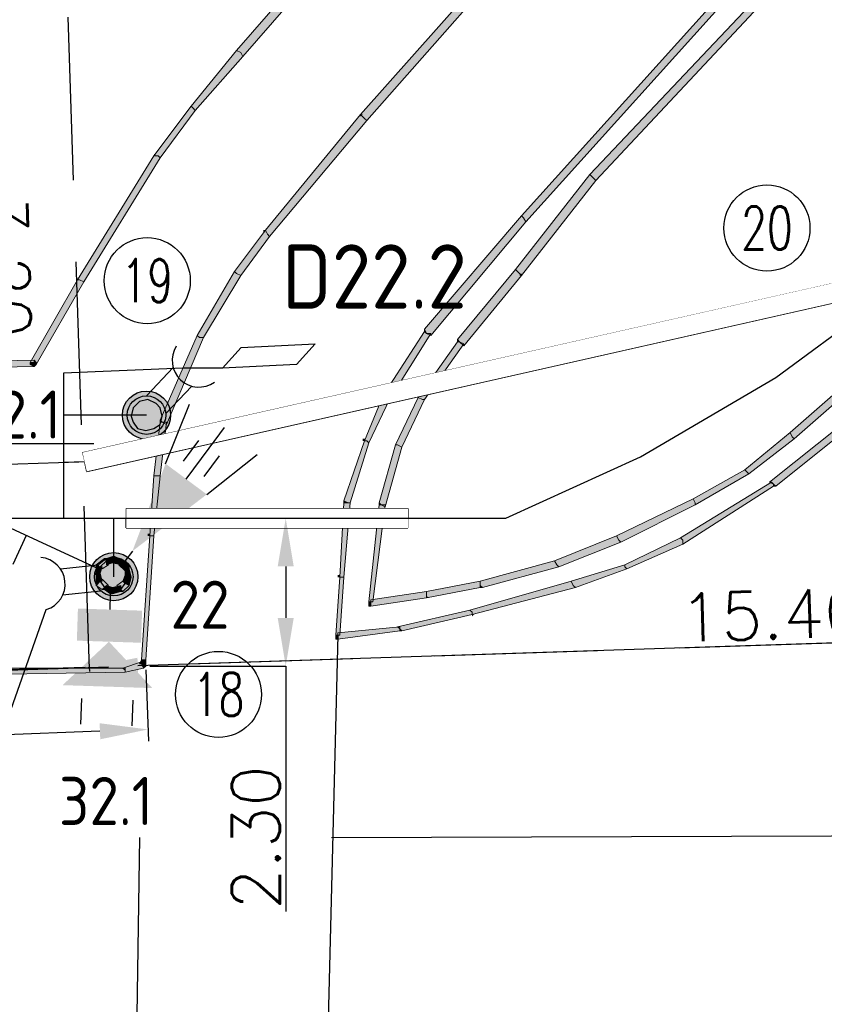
# Model space of a CAD drawing. Header units: millimetres. Extents: x -27 to 2301, y -256 to 766.
# Tile 34 of 97: x 212 to 224, y 82 to 97. Entities that reach past the tile are written whole.
import ezdxf
from ezdxf.enums import TextEntityAlignment as Align

# ---------------------------------------------------------------- set-up
doc = ezdxf.new("R2010")
doc.units = ezdxf.units.MM
doc.set_wipeout_variables(frame=1)
doc.linetypes.add('DASHED', pattern=[19.05, 12.7, -6.35])
for name, color, linetype in [('SIV-ONDERGROND-ALG', 251, 'Continuous'), ('SIV-TEKST-035', 2, 'Continuous'), ('SIV-VRI-DETECTIE', 4, 'Continuous'), ('SIV-VRI-KABEL', 3, 'Continuous'), ('SIV-VRI-LUSUITSLIJPER', 7, 'Continuous'), ('SIV-VRI-MAATVOERING', 7, 'Continuous'), ('SIV-VRI-MANTELBUIS', 1, 'Continuous'), ('SIV-VRI-WEGMEUBILAIR', 7, 'Continuous'), ('SIV-WEGMARKERING', 7, 'Continuous'), ('WEG-XX-TEKST25', 2, 'Continuous')]:
    doc.layers.add(name, color=color, linetype=linetype)
doc.styles.add('ISO', font='ISO.shx')
doc.styles.add('ROMANS', font='romans.shx', dxfattribs={"width": 0.7})
doc.styles.get("Standard").update_dxf_attribs({"font": 'txt.shx'})
doc.dimstyles.get("Standard").update_dxf_attribs({"dimtxt": 0.18, "dimasz": 0.18, "dimexe": 0.18, "dimexo": 0.0625, "dimgap": 0.09, "dimtad": 0, "dimtih": 1, "dimtoh": 1, "dimzin": 0, "dimdsep": 46, "dimtxsty": 'Standard', "dimcen": 0.09, "dimadec": 0, "dimazin": 0, "dimtfac": 1, "dimtofl": 0, "dimtmove": 0, "dimatfit": 3, "dimfxl": 1, "dimtolj": 1, "dimtzin": 0, "dimarcsym": 0})

# ---------------------------------------------------------------- blocks, each defined once
blk = doc.blocks.new('161')
blk.add_circle((0, 0), 750)
at = {"style": 'ROMANS', "width": 0.7}
blk.add_attdef('MASTNR', text='', height=750, dxfattribs=at).set_placement((0, 0), align=Align.MIDDLE)
blk = doc.blocks.new('fietsr')
at = {"layer": 'SIV-VRI-DETECTIE'}
for p, q in [((-0.814, 0.814), (-0.38, 0.814)), ((0, 0), (-0.814, 0.814)), ((-0.38, 0.814), (0.434, 0)), ((0.434, 0), (0, 0))]:
    blk.add_line(p, q, dxfattribs=at)
blk = doc.blocks.new('MAST')
at = {"layer": 'SIV-VRI-WEGMEUBILAIR'}
blk.add_circle((0, 0), 0.3, dxfattribs=at)
blk = doc.blocks.new('DRKM')
at = {"layer": 'SIV-VRI-WEGMEUBILAIR'}
for p, q in [((0.225, 0.203), (0.823, 0.203)), ((0.225, -0.205), (0.811, -0.205))]:
    blk.add_line(p, q, dxfattribs=at)
blk.add_circle((0, 0), 0.3, dxfattribs=at)
blk.add_arc((1.179, -0.011), 0.416, 101.0729, 258.884, dxfattribs=at)
blk = doc.blocks.new('20LNT')
at = {"layer": 'SIV-VRI-WEGMEUBILAIR'}
for p, q in [((1.597, 0.4), (2.563, 0.659)), ((1.797, 0.2), (2.197, 0.2)), ((0.197, 0), (0, 0)), ((1.597, 0), (2.597, 0)), ((1.797, -0.2), (2.197, -0.2)), ((1.597, -0.4), (2.563, -0.659))]:
    blk.add_line(p, q, dxfattribs=at)
blk.add_solid([(0.197, 0), (1.597, 0.4), (1.597, -0.4)], dxfattribs=at)
blk = doc.blocks.new('VGLNT')
at = {"layer": 'SIV-VRI-WEGMEUBILAIR'}
for p, q in [((1.648, 0.4), (2.048, 0.4)), ((0.248, 0), (0, 0)), ((1.648, -0.4), (2.048, -0.4))]:
    blk.add_line(p, q, dxfattribs=at)
for points in [[(0.748, 0), (1.448, 0.7), (1.448, -0.7)], [(0.248, 0.5), (0.748, 0.5), (0.248, -0.5), (0.748, -0.5)]]:
    blk.add_solid(points, dxfattribs=at)
blk = doc.blocks.new('SECLNT')
at = {"layer": 'SIV-VRI-WEGMEUBILAIR'}
for p, q in [((1.2, 0), (1.2, 0.5)), ((1.6, 0), (1.6, 0.5)), ((2, 0), (2, 0.5)), ((0, 0), (2, 0))]:
    blk.add_line(p, q, dxfattribs=at)
blk = doc.blocks.new('*D26')
at = {"layer": 'Defpoints', "color": 0}
for p in [(213.531, 87.058), (197.892, 86.469), (197.93, 85.481)]:
    blk.add_point(p, dxfattribs=at)
at = {"layer": 'SIV-VRI-MAATVOERING', "color": 0, "lineweight": -2}
for p, q in [((213.534, 86.996), (213.575, 85.89)), ((197.895, 86.406), (197.936, 85.301)), ((212.819, 86.042), (198.679, 85.509))]:
    blk.add_line(p, q, dxfattribs=at)
at = {"layer": 'SIV-VRI-MAATVOERING', "color": 0}
for points in [[(212.814, 86.167), (212.824, 85.917), (213.568, 86.07)], [(198.674, 85.634), (198.684, 85.384), (197.93, 85.481)]]:
    blk.add_solid(points, dxfattribs=at)
at = {"layer": 'SIV-VRI-MAATVOERING', "color": 0, "insert": (205.677, 86.238), "char_height": 0.75, "attachment_point": 5, "rotation": 2.1582}
blk.add_mtext('\\A1;15.65', dxfattribs=at)
blk = doc.blocks.new('*D39')
at = {"layer": 'Defpoints', "color": 0}
for p in [(213.531, 89.358), (215.712, 89.358), (213.531, 87.058)]:
    blk.add_point(p, dxfattribs=at)
at = {"layer": 'SIV-VRI-MAATVOERING', "color": 0, "lineweight": -2}
for p, q in [((213.594, 89.358), (215.712, 89.358)), ((215.712, 88.608), (215.712, 87.808)), ((213.594, 87.058), (215.712, 87.058)), ((215.712, 87.058), (215.712, 83.233))]:
    blk.add_line(p, q, dxfattribs=at)
at = {"layer": 'SIV-VRI-MAATVOERING', "color": 0}
for points in [[(215.587, 88.608), (215.837, 88.608), (215.712, 89.358)], [(215.587, 87.808), (215.837, 87.808), (215.712, 87.058)]]:
    blk.add_solid(points, dxfattribs=at)
at = {"layer": 'SIV-VRI-MAATVOERING', "color": 0, "insert": (215.247, 84.386), "char_height": 0.75, "attachment_point": 5, "rotation": 90}
blk.add_mtext('\\A1;2.30', dxfattribs=at)
blk = doc.blocks.new('*D41')
at = {"layer": 'Defpoints', "color": 0}
for p in [(228.049, 87.544), (212.657, 87.038), (212.657, 87.038)]:
    blk.add_point(p, dxfattribs=at)
at = {"layer": 'SIV-VRI-MAATVOERING', "color": 0, "lineweight": -2}
for p, q in [((228.051, 87.482), (228.049, 87.544)), ((227.3, 87.519), (213.407, 87.063)), ((212.659, 86.975), (212.657, 87.038))]:
    blk.add_line(p, q, dxfattribs=at)
at = {"layer": 'SIV-VRI-MAATVOERING', "color": 0}
for points in [[(227.295, 87.644), (227.304, 87.395), (228.049, 87.544)], [(213.403, 87.187), (213.411, 86.938), (212.657, 87.038)]]:
    blk.add_solid(points, dxfattribs=at)
at = {"layer": 'SIV-VRI-MAATVOERING', "color": 0, "insert": (223.294, 87.853), "char_height": 0.75, "attachment_point": 5, "rotation": 1.8841}
blk.add_mtext('\\A1;15.40', dxfattribs=at)
blk = doc.blocks.new('*D42')
at = {"layer": 'Defpoints', "color": 0}
for p in [(210.977, 90.185), (212.55, 90.235), (212.652, 87.037)]:
    blk.add_point(p, dxfattribs=at)
at = {"layer": 'SIV-VRI-MAATVOERING', "color": 0, "lineweight": -2}
for p, q in [((210.977, 90.185), (210.841, 94.422)), ((212.488, 90.233), (210.977, 90.185)), ((211.055, 87.736), (211, 89.435)), ((212.59, 87.035), (211.079, 86.987))]:
    blk.add_line(p, q, dxfattribs=at)
at = {"layer": 'SIV-VRI-MAATVOERING', "color": 0}
for points in [[(211.125, 89.439), (210.876, 89.431), (210.977, 90.185)], [(211.18, 87.74), (210.93, 87.732), (211.079, 86.987)]]:
    blk.add_solid(points, dxfattribs=at)
at = {"layer": 'SIV-VRI-MAATVOERING', "color": 0, "insert": (211.343, 93.285), "char_height": 0.75, "attachment_point": 5, "rotation": 271.827}
blk.add_mtext('\\A1;3.20', dxfattribs=at)

msp = doc.modelspace()

# ---------------------------------------------------------------- hatches: boundary and pattern name
at = {"layer": 'SIV-ONDERGROND-ALG'}
h = msp.add_hatch(color=256, dxfattribs=at)
h.dxf.hatch_style = 2
h.paths.add_polyline_path([(215.011, 96.611), (215.043, 96.547), (219.417, 101.564), (219.385, 101.629), (219.321, 101.661), (214.946, 96.643)])
h = msp.add_hatch(color=256, dxfattribs=at)
h.dxf.hatch_style = 2
h.paths.add_polyline_path([(219.771, 98.83), (219.739, 98.863), (216.876, 95.646), (216.941, 95.582), (216.973, 95.55), (219.836, 98.798)])
h = msp.add_hatch(color=256, dxfattribs=at)
h.dxf.hatch_style = 2
h.paths.add_polyline_path([(219.417, 94.038), (219.45, 93.974), (222.923, 97.833), (222.891, 97.898), (222.859, 97.93), (219.385, 94.07)])
h = msp.add_hatch(color=256, dxfattribs=at)
h.dxf.hatch_style = 2
h.paths.add_polyline_path([(223.245, 97.608), (223.213, 97.64), (220.447, 94.713), (220.479, 94.681), (220.543, 94.617), (223.309, 97.576)])
h = msp.add_hatch(color=256, dxfattribs=at)
h.dxf.hatch_style = 2
h.paths.add_polyline_path([(214.271, 95.743), (214.303, 95.71), (215.043, 96.547), (215.011, 96.611), (214.946, 96.643), (214.239, 95.775)])
h = msp.add_hatch(color=256, dxfattribs=at)
h.dxf.hatch_style = 2
h.paths.add_polyline_path([(213.724, 95.003), (213.756, 94.971), (214.303, 95.71), (214.271, 95.743), (214.239, 95.775), (213.66, 95.003)])
h = msp.add_hatch(color=256, dxfattribs=at)
h.dxf.hatch_style = 2
h.paths.add_polyline_path([(216.941, 95.582), (216.876, 95.646), (215.397, 93.845), (215.429, 93.781), (215.461, 93.748), (216.973, 95.55)])
h = msp.add_hatch(color=256, dxfattribs=at)
h.dxf.hatch_style = 2
h.paths.add_polyline_path([(216.876, 95.646), (216.909, 95.646), (216.876, 95.614)])
h = msp.add_hatch(color=256, dxfattribs=at)
h.dxf.hatch_style = 2
h.paths.add_polyline_path([(212.502, 93.073), (212.566, 93.041), (213.756, 94.971), (213.724, 95.003), (213.66, 95.003), (212.47, 93.073)])
h = msp.add_hatch(color=256, dxfattribs=at)
h.dxf.hatch_style = 2
h.paths.add_polyline_path([(213.66, 95.003), (213.66, 95.035), (213.692, 95.003)])
h = msp.add_hatch(color=256, dxfattribs=at)
h.dxf.hatch_style = 2
h.paths.add_polyline_path([(220.479, 94.681), (220.447, 94.713), (219.289, 93.234), (219.321, 93.202), (219.385, 93.137), (220.543, 94.617)])
h = msp.add_hatch(color=256, dxfattribs=at)
h.dxf.hatch_style = 2
h.paths.add_polyline_path([(217.906, 92.237), (217.97, 92.204), (219.45, 93.974), (219.417, 94.038), (219.385, 94.07), (217.873, 92.301)])
h = msp.add_hatch(color=256, dxfattribs=at)
h.dxf.hatch_style = 2
h.paths.add_polyline_path([(215.429, 93.781), (215.397, 93.845), (214.914, 93.202), (214.946, 93.169), (215.011, 93.137), (215.461, 93.748)])
h = msp.add_hatch(color=256, dxfattribs=at)
h.dxf.hatch_style = 2
h.paths.add_polyline_path([(215.365, 93.845), (215.397, 93.845), (215.397, 93.813), (215.365, 93.813)])
h = msp.add_hatch(color=256, dxfattribs=at)
h.dxf.hatch_style = 2
h.paths.add_polyline_path([(219.321, 93.202), (219.289, 93.234), (218.388, 92.14), (218.42, 92.108), (218.485, 92.044), (219.385, 93.137)])
h = msp.add_hatch(color=256, dxfattribs=at)
h.dxf.hatch_style = 2
h.paths.add_polyline_path([(211.794, 91.786), (211.826, 91.754), (212.566, 93.041), (212.502, 93.073), (212.47, 93.073), (211.73, 91.786)])
h = msp.add_hatch(color=256, dxfattribs=at)
h.dxf.hatch_style = 2
h.paths.add_polyline_path([(214.946, 93.169), (214.914, 93.202), (214.335, 92.204), (214.367, 92.172), (214.432, 92.172), (215.011, 93.137)])
h = msp.add_hatch(color=256, dxfattribs=at)
h.dxf.hatch_style = 2
h.paths.add_polyline_path([(219.353, 93.137), (219.353, 93.169), (219.385, 93.169), (219.385, 93.137)])
h = msp.add_hatch(color=256, dxfattribs=at)
h.dxf.hatch_style = 2
h.paths.add_polyline_path([(217.873, 92.269), (217.873, 92.301), (217.906, 92.237)])
h = msp.add_hatch(color=256, dxfattribs=at)
h.dxf.hatch_style = 2
h.paths.add_polyline_path([(214.367, 92.172), (214.335, 92.204), (213.756, 90.886), (213.789, 90.853), (213.853, 90.821), (214.432, 92.172)])
h = msp.add_hatch(color=256, dxfattribs=at)
h.dxf.hatch_style = 2
h.paths.add_polyline_path([(217.262, 91.239), (217.327, 91.207), (217.97, 92.237), (217.906, 92.237), (217.873, 92.269), (217.23, 91.272)])
h = msp.add_hatch(color=256, dxfattribs=at)
h.dxf.hatch_style = 2
h.paths.add_polyline_path([(218.42, 92.108), (218.388, 92.108), (217.777, 91.239), (217.841, 91.207), (217.873, 91.207), (218.485, 92.076)])
h = msp.add_hatch(color=256, dxfattribs=at)
h.dxf.hatch_style = 2
h.paths.add_polyline_path([(218.388, 92.14), (218.388, 92.108), (218.42, 92.108)])
h = msp.add_hatch(color=256, dxfattribs=at)
h.dxf.hatch_style = 2
h.paths.add_polyline_path([(211.794, 91.786), (211.794, 91.818), (203.624, 91.658), (203.624, 91.561), (211.794, 91.722)])
h = msp.add_hatch(color=256, dxfattribs=at)
h.dxf.hatch_style = 2
h.paths.add_polyline_path([(211.826, 91.754), (211.794, 91.722), (211.73, 91.754), (211.73, 91.786), (211.794, 91.786)])
h = msp.add_hatch(color=256, dxfattribs=at)
h.dxf.hatch_style = 2
h.paths.add_polyline_path([(211.794, 91.818), (211.826, 91.786), (211.826, 91.754), (211.794, 91.722), (211.794, 91.786)])
h = msp.add_hatch(color=256, dxfattribs=at)
h.dxf.hatch_style = 2
h.paths.add_polyline_path([(223.599, 90.628), (223.631, 90.596), (224.918, 91.722), (224.885, 91.786), (224.853, 91.818), (223.567, 90.693)])
h = msp.add_hatch(color=256, dxfattribs=at)
h.dxf.hatch_style = 2
h.paths.add_polyline_path([(216.973, 90.564), (217.005, 90.532), (217.327, 91.207), (217.262, 91.239), (217.23, 91.272), (216.941, 90.564)])
h = msp.add_hatch(color=256, dxfattribs=at)
h.dxf.hatch_style = 2
h.paths.add_polyline_path([(217.841, 91.207), (217.777, 91.239), (217.423, 90.5), (217.455, 90.5), (217.52, 90.468), (217.873, 91.207)])
h = msp.add_hatch(color=256, dxfattribs=at)
h.dxf.hatch_style = 2
h.paths.add_polyline_path([(213.789, 90.853), (213.756, 90.853), (213.66, 90.017), (213.756, 90.017), (213.853, 90.853)])
h = msp.add_hatch(color=256, dxfattribs=at)
h.dxf.hatch_style = 2
h.paths.add_polyline_path([(213.756, 90.886), (213.756, 90.853), (213.789, 90.853)])
h = msp.add_hatch(color=256, dxfattribs=at)
h.dxf.hatch_style = 2
h.paths.add_polyline_path([(224.403, 90.789), (224.371, 90.821), (223.245, 89.921), (223.309, 89.889), (223.342, 89.856), (224.467, 90.757)])
h = msp.add_hatch(color=256, dxfattribs=at)
h.dxf.hatch_style = 2
h.paths.add_polyline_path([(222.891, 90.082), (222.923, 90.049), (223.631, 90.596), (223.599, 90.628), (223.567, 90.693), (222.859, 90.114)])
h = msp.add_hatch(color=256, dxfattribs=at)
h.dxf.hatch_style = 2
h.paths.add_polyline_path([(216.683, 89.599), (216.716, 89.599), (217.005, 90.532), (216.973, 90.564), (216.941, 90.564), (216.619, 89.631)])
h = msp.add_hatch(color=256, dxfattribs=at)
h.dxf.hatch_style = 2
h.paths.add_polyline_path([(216.909, 90.564), (216.909, 90.596), (216.941, 90.596), (216.941, 90.564)])
h = msp.add_hatch(color=256, dxfattribs=at)
h.dxf.hatch_style = 2
h.paths.add_polyline_path([(217.455, 90.5), (217.423, 90.5), (217.166, 89.599), (217.198, 89.567), (217.262, 89.535), (217.52, 90.468)])
h = msp.add_hatch(color=256, dxfattribs=at)
h.dxf.hatch_style = 2
h.paths.add_polyline_path([(213.724, 90.017), (213.66, 90.017), (213.596, 89.084), (213.66, 89.084), (213.756, 90.017)])
h = msp.add_hatch(color=256, dxfattribs=at)
h.dxf.hatch_style = 2
h.paths.add_polyline_path([(222.087, 89.599), (222.087, 89.567), (222.923, 90.049), (222.891, 90.082), (222.859, 90.114), (222.055, 89.663)])
h = msp.add_hatch(color=256, dxfattribs=at)
h.dxf.hatch_style = 2
h.paths.add_polyline_path([(223.309, 89.889), (223.277, 89.921), (221.862, 89.052), (221.894, 89.02), (221.894, 88.956), (223.309, 89.856)])
h = msp.add_hatch(color=256, dxfattribs=at)
h.dxf.hatch_style = 2
h.paths.add_polyline_path([(223.342, 89.856), (223.309, 89.856), (223.309, 89.889)])
h = msp.add_hatch(color=256, dxfattribs=at)
h.dxf.hatch_style = 2
h.paths.add_polyline_path([(216.587, 88.441), (216.619, 88.441), (216.716, 89.599), (216.619, 89.599), (216.555, 88.441)])
h = msp.add_hatch(color=256, dxfattribs=at)
h.dxf.hatch_style = 2
h.paths.add_polyline_path([(216.619, 89.599), (216.619, 89.631), (216.683, 89.599)])
h = msp.add_hatch(color=256, dxfattribs=at)
h.dxf.hatch_style = 2
h.paths.add_polyline_path([(217.198, 89.567), (217.166, 89.567), (217.005, 88.055), (217.069, 88.055), (217.262, 89.567)])
h = msp.add_hatch(color=256, dxfattribs=at)
h.dxf.hatch_style = 2
h.paths.add_polyline_path([(217.166, 89.599), (217.166, 89.567), (217.198, 89.567)])
h = msp.add_hatch(color=256, dxfattribs=at)
h.dxf.hatch_style = 2
h.paths.add_polyline_path([(220.897, 89.02), (220.929, 88.988), (222.087, 89.567), (222.087, 89.599), (222.055, 89.663), (220.865, 89.084)])
h = msp.add_hatch(color=256, dxfattribs=at)
h.dxf.hatch_style = 2
h.paths.add_polyline_path([(213.628, 89.084), (213.596, 89.084), (213.467, 87.155), (213.531, 87.155), (213.66, 89.084)])
h = msp.add_hatch(color=256, dxfattribs=at)
h.dxf.hatch_style = 2
h.paths.add_polyline_path([(213.563, 89.084), (213.563, 89.117), (213.596, 89.117), (213.596, 89.084)])
h = msp.add_hatch(color=256, dxfattribs=at)
h.dxf.hatch_style = 2
h.paths.add_polyline_path([(219.932, 88.634), (219.964, 88.602), (220.929, 88.988), (220.897, 89.02), (220.865, 89.084), (219.9, 88.698)])
h = msp.add_hatch(color=256, dxfattribs=at)
h.dxf.hatch_style = 2
h.paths.add_polyline_path([(221.894, 89.02), (221.862, 89.052), (220.993, 88.634), (220.993, 88.602), (221.026, 88.57), (221.894, 88.956)])
h = msp.add_hatch(color=256, dxfattribs=at)
h.dxf.hatch_style = 2
h.paths.add_polyline_path([(221.894, 88.956), (221.894, 88.988), (221.926, 88.956)])
h = msp.add_hatch(color=256, dxfattribs=at)
h.dxf.hatch_style = 2
h.paths.add_polyline_path([(212.92, 88.698), (212.888, 88.731), (212.759, 88.634), (212.824, 88.602), (212.856, 88.57), (212.952, 88.634)])
h = msp.add_hatch(color=256, dxfattribs=at)
h.dxf.hatch_style = 2
h.paths.add_polyline_path([(212.759, 88.634), (212.759, 88.602), (212.824, 88.602)])
h = msp.add_hatch(color=256, dxfattribs=at)
h.dxf.hatch_style = 2
h.paths.add_polyline_path([(212.92, 88.731), (212.888, 88.731), (212.92, 88.698)])
h = msp.add_hatch(color=256, dxfattribs=at)
h.dxf.hatch_style = 2
h.paths.add_polyline_path([(213.017, 88.698), (213.017, 88.763), (212.92, 88.731), (212.92, 88.634), (213.017, 88.666)])
h = msp.add_hatch(color=256, dxfattribs=at)
h.dxf.hatch_style = 2
h.paths.add_polyline_path([(213.145, 88.666), (213.177, 88.698), (213.049, 88.763), (213.017, 88.698), (213.017, 88.666), (213.145, 88.634)])
h = msp.add_hatch(color=256, dxfattribs=at)
h.dxf.hatch_style = 2
h.paths.add_polyline_path([(213.049, 88.763), (213.017, 88.763), (213.017, 88.698)])
h = msp.add_hatch(color=256, dxfattribs=at)
h.dxf.hatch_style = 2
h.paths.add_polyline_path([(213.242, 88.57), (213.274, 88.634), (213.21, 88.698), (213.145, 88.666), (213.113, 88.634), (213.21, 88.538)])
h = msp.add_hatch(color=256, dxfattribs=at)
h.dxf.hatch_style = 2
h.paths.add_polyline_path([(213.21, 88.698), (213.177, 88.698), (213.145, 88.666)])
h = msp.add_hatch(color=256, dxfattribs=at)
h.dxf.hatch_style = 2
h.paths.add_polyline_path([(213.274, 88.57), (213.274, 88.634), (213.242, 88.57)])
h = msp.add_hatch(color=256, dxfattribs=at)
h.dxf.hatch_style = 2
h.paths.add_polyline_path([(218.742, 88.312), (218.774, 88.28), (219.964, 88.602), (219.932, 88.634), (219.9, 88.698), (218.742, 88.377)])
h = msp.add_hatch(color=256, dxfattribs=at)
h.dxf.hatch_style = 2
h.paths.add_polyline_path([(220.993, 88.634), (220.157, 88.377), (220.189, 88.312), (220.222, 88.28), (221.026, 88.57), (220.993, 88.602)])
h = msp.add_hatch(color=256, dxfattribs=at)
h.dxf.hatch_style = 2
h.paths.add_polyline_path([(212.727, 88.505), (212.759, 88.505), (212.759, 88.473), (212.727, 88.473)])
h = msp.add_hatch(color=256, dxfattribs=at)
h.dxf.hatch_style = 2
h.paths.add_polyline_path([(212.824, 88.602), (212.759, 88.602), (212.759, 88.505), (212.824, 88.505), (212.856, 88.602)])
h = msp.add_hatch(color=256, dxfattribs=at)
h.dxf.hatch_style = 2
h.paths.add_polyline_path([(212.791, 88.505), (212.759, 88.505), (212.759, 88.377), (212.856, 88.377), (212.824, 88.505)])
h = msp.add_hatch(color=256, dxfattribs=at)
h.dxf.hatch_style = 2
h.paths.add_polyline_path([(213.21, 88.345), (213.274, 88.312), (213.306, 88.441), (213.274, 88.441), (213.21, 88.473), (213.177, 88.377)])
h = msp.add_hatch(color=256, dxfattribs=at)
h.dxf.hatch_style = 2
h.paths.add_polyline_path([(213.274, 88.441), (213.306, 88.441), (213.274, 88.57), (213.21, 88.57), (213.21, 88.441)])
h = msp.add_hatch(color=256, dxfattribs=at)
h.dxf.hatch_style = 2
h.paths.add_polyline_path([(216.523, 88.441), (216.523, 88.473), (216.555, 88.473), (216.555, 88.441)])
h = msp.add_hatch(color=256, dxfattribs=at)
h.dxf.hatch_style = 2
h.paths.add_polyline_path([(212.824, 88.377), (212.759, 88.312), (212.856, 88.248), (212.888, 88.28), (212.952, 88.312), (212.856, 88.409)])
h = msp.add_hatch(color=256, dxfattribs=at)
h.dxf.hatch_style = 2
h.paths.add_polyline_path([(212.759, 88.377), (212.759, 88.312), (212.824, 88.377)])
h = msp.add_hatch(color=256, dxfattribs=at)
h.dxf.hatch_style = 2
h.paths.add_polyline_path([(212.888, 88.28), (212.888, 88.248), (212.984, 88.184), (213.017, 88.248), (213.017, 88.28), (212.92, 88.312)])
h = msp.add_hatch(color=256, dxfattribs=at)
h.dxf.hatch_style = 2
h.paths.add_polyline_path([(213.017, 88.248), (213.017, 88.184), (213.145, 88.216), (213.145, 88.312), (213.017, 88.28)])
h = msp.add_hatch(color=256, dxfattribs=at)
h.dxf.hatch_style = 2
h.paths.add_polyline_path([(213.145, 88.248), (213.177, 88.216), (213.274, 88.312), (213.21, 88.345), (213.177, 88.377), (213.081, 88.312)])
h = msp.add_hatch(color=256, dxfattribs=at)
h.dxf.hatch_style = 2
h.paths.add_polyline_path([(216.523, 87.54), (216.555, 87.54), (216.619, 88.441), (216.555, 88.441), (216.49, 87.54)])
h = msp.add_hatch(color=256, dxfattribs=at)
h.dxf.hatch_style = 2
h.paths.add_polyline_path([(217.906, 88.184), (217.906, 88.119), (218.742, 88.28), (218.742, 88.377), (217.906, 88.216)])
h = msp.add_hatch(color=256, dxfattribs=at)
h.dxf.hatch_style = 2
h.paths.add_polyline_path([(220.157, 88.377), (218.581, 87.926), (218.613, 87.894), (218.613, 87.862), (220.222, 88.28), (220.189, 88.312)])
h = msp.add_hatch(color=256, dxfattribs=at)
h.dxf.hatch_style = 2
h.paths.add_polyline_path([(218.742, 88.28), (218.774, 88.28), (218.742, 88.312)])
h = msp.add_hatch(color=256, dxfattribs=at)
h.dxf.hatch_style = 2
h.paths.add_polyline_path([(212.856, 88.248), (212.888, 88.248), (212.888, 88.28)])
h = msp.add_hatch(color=256, dxfattribs=at)
h.dxf.hatch_style = 2
h.paths.add_polyline_path([(212.984, 88.184), (213.017, 88.184), (213.017, 88.248)])
h = msp.add_hatch(color=256, dxfattribs=at)
h.dxf.hatch_style = 2
h.paths.add_polyline_path([(213.145, 88.216), (213.177, 88.216), (213.145, 88.248)])
h = msp.add_hatch(color=256, dxfattribs=at)
h.dxf.hatch_style = 2
h.paths.add_polyline_path([(217.037, 88.055), (217.037, 87.991), (217.906, 88.119), (217.906, 88.216), (217.037, 88.087)])
h = msp.add_hatch(color=256, dxfattribs=at)
h.dxf.hatch_style = 2
h.paths.add_polyline_path([(217.005, 88.055), (217.005, 88.023), (217.005, 87.991), (217.037, 87.991), (217.037, 88.055)])
h = msp.add_hatch(color=256, dxfattribs=at)
h.dxf.hatch_style = 2
h.paths.add_polyline_path([(217.906, 88.119), (217.906, 88.152), (217.938, 88.119)])
h = msp.add_hatch(color=256, dxfattribs=at)
h.dxf.hatch_style = 2
h.paths.add_polyline_path([(218.613, 87.894), (218.581, 87.926), (217.455, 87.669), (217.487, 87.637), (217.52, 87.605), (218.613, 87.862)])
h = msp.add_hatch(color=256, dxfattribs=at)
h.dxf.hatch_style = 2
h.paths.add_polyline_path([(218.613, 87.862), (218.645, 87.862), (218.613, 87.83)])
h = msp.add_hatch(color=256, dxfattribs=at)
h.dxf.hatch_style = 2
h.paths.add_polyline_path([(217.487, 87.637), (217.487, 87.669), (216.523, 87.573), (216.523, 87.476), (217.487, 87.605)])
h = msp.add_hatch(color=256, dxfattribs=at)
h.dxf.hatch_style = 2
h.paths.add_polyline_path([(217.52, 87.605), (217.487, 87.605), (217.487, 87.637)])
h = msp.add_hatch(color=256, dxfattribs=at)
h.dxf.hatch_style = 2
h.paths.add_polyline_path([(216.523, 87.476), (216.49, 87.476), (216.49, 87.508), (216.49, 87.54), (216.523, 87.54)])
h = msp.add_hatch(color=256, dxfattribs=at)
h.dxf.hatch_style = 2
h.paths.add_polyline_path([(213.467, 87.09), (213.467, 87.122), (213.177, 87.026), (213.21, 86.994), (213.21, 86.962), (213.499, 87.026)])
h = msp.add_hatch(color=256, dxfattribs=at)
h.dxf.hatch_style = 2
h.paths.add_polyline_path([(213.499, 87.155), (213.467, 87.155), (213.435, 87.09), (213.467, 87.09), (213.531, 87.058), (213.531, 87.122)])
h = msp.add_hatch(color=256, dxfattribs=at)
h.dxf.hatch_style = 2
h.paths.add_polyline_path([(213.531, 87.058), (213.499, 87.026), (213.467, 87.09)])
h = msp.add_hatch(color=256, dxfattribs=at)
h.dxf.hatch_style = 2
h.paths.add_polyline_path([(213.531, 87.155), (213.531, 87.122), (213.499, 87.155)])
h = msp.add_hatch(color=256, dxfattribs=at)
h.dxf.hatch_style = 2
h.paths.add_polyline_path([(213.21, 86.994), (213.21, 87.026), (211.376, 87.026), (211.376, 86.929), (213.21, 86.962)])
at = {"layer": 'SIV-VRI-MAATVOERING'}
h = msp.add_hatch(color=256, dxfattribs=at)
edge = h.paths.add_edge_path()
edge.add_arc((213.544, 90.965), 0.375, 0, 360)
h = msp.add_hatch(color=256, dxfattribs=at)
edge = h.paths.add_edge_path()
edge.add_arc((213.034, 88.449), 0.375, 0, 360)

# ---------------------------------------------------------------- linework, layer by layer
at = {"layer": 'SIV-ONDERGROND-ALG', "lineweight": 5}
for points in [[(215.011, 96.611), (215.043, 96.547), (219.417, 101.564), (219.385, 101.629), (219.321, 101.661), (214.946, 96.643), (215.011, 96.611)], [(219.771, 98.83), (219.739, 98.863), (216.876, 95.646), (216.941, 95.582), (216.973, 95.55), (219.836, 98.798), (219.771, 98.83)], [(219.417, 94.038), (219.45, 93.974), (222.923, 97.833), (222.891, 97.898), (222.859, 97.93), (219.385, 94.07), (219.417, 94.038)], [(223.245, 97.608), (223.213, 97.64), (220.447, 94.713), (220.479, 94.681), (220.543, 94.617), (223.309, 97.576), (223.245, 97.608)], [(214.271, 95.743), (214.303, 95.71), (215.043, 96.547), (215.011, 96.611), (214.946, 96.643), (214.239, 95.775), (214.271, 95.743)], [(213.724, 95.003), (213.756, 94.971), (214.303, 95.71), (214.271, 95.743), (214.239, 95.775), (213.66, 95.003), (213.724, 95.003)], [(214.239, 95.775), (214.239, 95.775)], [(216.941, 95.582), (216.876, 95.646), (215.397, 93.845), (215.429, 93.781), (215.461, 93.748), (216.973, 95.55), (216.941, 95.582)], [(212.502, 93.073), (212.566, 93.041), (213.756, 94.971), (213.724, 95.003), (213.66, 95.003), (212.47, 93.073), (212.502, 93.073)], [(220.479, 94.681), (220.447, 94.713), (219.289, 93.234), (219.321, 93.202), (219.385, 93.137), (220.543, 94.617), (220.479, 94.681)], [(217.906, 92.237), (217.97, 92.204), (219.45, 93.974), (219.417, 94.038), (219.385, 94.07), (217.873, 92.301), (217.906, 92.237)], [(215.429, 93.781), (215.397, 93.845), (214.914, 93.202), (214.946, 93.169), (215.011, 93.137), (215.461, 93.748), (215.429, 93.781)], [(219.321, 93.202), (219.289, 93.234), (218.388, 92.14), (218.42, 92.108), (218.485, 92.044), (219.385, 93.137), (219.321, 93.202)], [(211.794, 91.786), (211.826, 91.754), (212.566, 93.041), (212.502, 93.073), (212.47, 93.073), (211.73, 91.786), (211.794, 91.786)], [(214.946, 93.169), (214.914, 93.202), (214.335, 92.204), (214.367, 92.172), (214.432, 92.172), (215.011, 93.137), (214.946, 93.169)], [(214.914, 93.202), (214.914, 93.202)], [(217.873, 92.269), (217.873, 92.301)], [(214.367, 92.172), (214.335, 92.204), (213.756, 90.886), (213.789, 90.853), (213.853, 90.821), (214.432, 92.172), (214.367, 92.172)], [(217.262, 91.239), (217.327, 91.207), (217.97, 92.237), (217.906, 92.237), (217.873, 92.269), (217.23, 91.272), (217.262, 91.239)], [(218.42, 92.108), (218.388, 92.108), (217.777, 91.239), (217.841, 91.207), (217.873, 91.207), (218.485, 92.076), (218.42, 92.108)], [(218.388, 92.14), (218.388, 92.108)], [(211.794, 91.786), (211.794, 91.818), (203.624, 91.658), (203.624, 91.561), (211.794, 91.722), (211.794, 91.786)], [(211.826, 91.754), (211.794, 91.722), (211.73, 91.754), (211.73, 91.786)], [(211.794, 91.818), (211.826, 91.786), (211.826, 91.754), (211.794, 91.722)], [(223.599, 90.628), (223.631, 90.596), (224.918, 91.722), (224.885, 91.786), (224.853, 91.818), (223.567, 90.693), (223.599, 90.628)], [(216.973, 90.564), (217.005, 90.532), (217.327, 91.207), (217.262, 91.239), (217.23, 91.272), (216.941, 90.564), (216.973, 90.564)], [(217.841, 91.207), (217.777, 91.239), (217.423, 90.5), (217.455, 90.5), (217.52, 90.468), (217.873, 91.207), (217.841, 91.207)], [(213.789, 90.853), (213.756, 90.853), (213.66, 90.017), (213.756, 90.017), (213.853, 90.853), (213.789, 90.853)], [(213.756, 90.886), (213.756, 90.853)], [(224.403, 90.789), (224.371, 90.821), (223.245, 89.921), (223.309, 89.889), (223.342, 89.856), (224.467, 90.757), (224.403, 90.789)], [(222.891, 90.082), (222.923, 90.049), (223.631, 90.596), (223.599, 90.628), (223.567, 90.693), (222.859, 90.114), (222.891, 90.082)], [(216.683, 89.599), (216.716, 89.599), (217.005, 90.532), (216.973, 90.564), (216.941, 90.564), (216.619, 89.631), (216.683, 89.599)], [(217.455, 90.5), (217.423, 90.5), (217.166, 89.599), (217.198, 89.567), (217.262, 89.535), (217.52, 90.468), (217.455, 90.5)], [(213.724, 90.017), (213.66, 90.017), (213.596, 89.084), (213.66, 89.084), (213.756, 90.017), (213.724, 90.017)], [(222.087, 89.599), (222.087, 89.567), (222.923, 90.049), (222.891, 90.082), (222.859, 90.114), (222.055, 89.663), (222.087, 89.599)], [(222.923, 90.049), (222.923, 90.049)], [(223.309, 89.889), (223.277, 89.921), (221.862, 89.052), (221.894, 89.02), (221.894, 88.956), (223.309, 89.856), (223.309, 89.889)], [(223.342, 89.856), (223.309, 89.856)], [(216.587, 88.441), (216.619, 88.441), (216.716, 89.599), (216.619, 89.599), (216.555, 88.441), (216.587, 88.441)], [(216.619, 89.599), (216.619, 89.631)], [(217.198, 89.567), (217.166, 89.567), (217.005, 88.055), (217.069, 88.055), (217.262, 89.567), (217.198, 89.567)], [(217.166, 89.599), (217.166, 89.567)], [(220.897, 89.02), (220.929, 88.988), (222.087, 89.567), (222.087, 89.599), (222.055, 89.663), (220.865, 89.084), (220.897, 89.02)], [(213.628, 89.084), (213.596, 89.084), (213.467, 87.155), (213.531, 87.155), (213.66, 89.084), (213.628, 89.084)], [(219.932, 88.634), (219.964, 88.602), (220.929, 88.988), (220.897, 89.02), (220.865, 89.084), (219.9, 88.698), (219.932, 88.634)], [(221.894, 89.02), (221.862, 89.052), (220.993, 88.634), (220.993, 88.602), (221.026, 88.57), (221.894, 88.956), (221.894, 89.02)], [(212.92, 88.698), (212.888, 88.731), (212.759, 88.634), (212.824, 88.602), (212.856, 88.57), (212.952, 88.634), (212.92, 88.698)], [(212.759, 88.634), (212.759, 88.602)], [(212.92, 88.731), (212.888, 88.731)], [(213.017, 88.698), (213.017, 88.763), (212.92, 88.731), (212.92, 88.634), (213.017, 88.666), (213.017, 88.698)], [(213.145, 88.666), (213.177, 88.698), (213.049, 88.763), (213.017, 88.698), (213.017, 88.666), (213.145, 88.634), (213.145, 88.666)], [(213.049, 88.763), (213.017, 88.763)], [(213.242, 88.57), (213.274, 88.634), (213.21, 88.698), (213.145, 88.666), (213.113, 88.634), (213.21, 88.538), (213.242, 88.57)], [(213.21, 88.698), (213.177, 88.698)], [(213.274, 88.57), (213.274, 88.634)], [(218.742, 88.312), (218.774, 88.28), (219.964, 88.602), (219.932, 88.634), (219.9, 88.698), (218.742, 88.377), (218.742, 88.312)], [(220.993, 88.602), (220.993, 88.634), (220.157, 88.377), (220.189, 88.312), (220.222, 88.28), (221.026, 88.57), (220.993, 88.602)], [(212.824, 88.602), (212.759, 88.602), (212.759, 88.505), (212.824, 88.505), (212.856, 88.602), (212.824, 88.602)], [(212.791, 88.505), (212.759, 88.505), (212.759, 88.377), (212.856, 88.377), (212.824, 88.505), (212.791, 88.505)], [(213.21, 88.345), (213.274, 88.312), (213.306, 88.441), (213.274, 88.441), (213.21, 88.473), (213.177, 88.377), (213.21, 88.345)], [(213.274, 88.441), (213.306, 88.441), (213.274, 88.57), (213.21, 88.57), (213.21, 88.441), (213.274, 88.441)], [(212.824, 88.377), (212.759, 88.312), (212.856, 88.248), (212.888, 88.28), (212.952, 88.312), (212.856, 88.409), (212.824, 88.377)], [(212.759, 88.377), (212.759, 88.312)], [(212.888, 88.28), (212.888, 88.248), (212.984, 88.184), (213.017, 88.248), (213.017, 88.28), (212.92, 88.312), (212.888, 88.28)], [(213.017, 88.248), (213.017, 88.184), (213.145, 88.216), (213.145, 88.312), (213.017, 88.28), (213.017, 88.248)], [(213.145, 88.248), (213.177, 88.216), (213.274, 88.312), (213.21, 88.345), (213.177, 88.377), (213.081, 88.312), (213.145, 88.248)], [(213.274, 88.312), (213.274, 88.312)], [(213.306, 88.441), (213.306, 88.441)], [(216.523, 87.54), (216.555, 87.54), (216.619, 88.441), (216.555, 88.441), (216.49, 87.54), (216.523, 87.54)], [(217.906, 88.184), (217.906, 88.119), (218.742, 88.28), (218.742, 88.377), (217.906, 88.216), (217.906, 88.184)], [(220.189, 88.312), (220.157, 88.377), (218.581, 87.926), (218.613, 87.894), (218.613, 87.862), (220.222, 88.28), (220.189, 88.312)], [(212.856, 88.248), (212.888, 88.248)], [(212.984, 88.184), (213.017, 88.184)], [(213.145, 88.216), (213.177, 88.216)], [(217.037, 88.055), (217.037, 87.991), (217.906, 88.119), (217.906, 88.216), (217.037, 88.087), (217.037, 88.055)], [(218.742, 88.28), (218.774, 88.28)], [(217.005, 88.055), (217.005, 88.023), (217.005, 87.991), (217.037, 87.991)], [(218.613, 87.894), (218.581, 87.926), (217.455, 87.669), (217.487, 87.637), (217.52, 87.605), (218.613, 87.862), (218.613, 87.894)], [(217.487, 87.637), (217.487, 87.669), (216.523, 87.573), (216.523, 87.476), (217.487, 87.605), (217.487, 87.637)], [(217.52, 87.605), (217.487, 87.605)], [(216.523, 87.476), (216.49, 87.476), (216.49, 87.508), (216.49, 87.54)], [(213.467, 87.09), (213.467, 87.122), (213.177, 87.026), (213.21, 86.994), (213.21, 86.962), (213.499, 87.026), (213.467, 87.09)], [(213.499, 87.155), (213.467, 87.155), (213.435, 87.09), (213.467, 87.09), (213.531, 87.058), (213.531, 87.122), (213.499, 87.155)], [(213.531, 87.155), (213.531, 87.122)], [(213.21, 86.994), (213.21, 87.026), (211.376, 87.026), (211.376, 86.929), (213.21, 86.962), (213.21, 86.994)], [(213.21, 86.962), (213.21, 86.962)], [(213.531, 87.058), (213.499, 87.026)]]:
    msp.add_lwpolyline(points, dxfattribs=at)
at = {"layer": 'SIV-ONDERGROND-ALG', "lineweight": 25}
for points in [[(213.789, 90.95), (213.756, 91.079), (213.692, 91.143), (213.563, 91.207), (213.435, 91.175), (213.338, 91.079), (213.306, 90.95), (213.338, 90.853), (213.403, 90.757), (213.531, 90.725), (213.66, 90.757), (213.756, 90.821), (213.789, 90.95)], [(213.274, 88.441), (213.242, 88.57), (213.145, 88.666), (213.017, 88.698), (212.92, 88.698), (212.824, 88.602), (212.791, 88.505), (212.824, 88.377), (212.888, 88.28), (213.017, 88.248), (213.145, 88.248), (213.21, 88.345), (213.274, 88.441)], [(216.523, 87.54), (216.265, 77.215)], [(216.426, 84.388), (255.346, 84.517)], [(213.435, 84.388), (213.37, 80.239)]]:
    msp.add_lwpolyline(points, dxfattribs=at)
at = {"layer": 'SIV-VRI-KABEL'}
for points in [[(254.8, 99.766), (254.694, 99.742), (212.581, 90.235), (212.251, 90.226)], [(197.06, 58.497), (197.059, 58.778), (197.863, 85.509), (198.066, 92.321), (207.063, 89.358), (213.034, 89.358)], [(213.034, 88.449), (213.034, 89.358)]]:
    msp.add_lwpolyline(points, dxfattribs=at)
at = {"layer": 'SIV-VRI-MAATVOERING', "linetype": 'DASHED', "ltscale": 0.2}
for p, q in [((212.658, 87.007), (212.305, 97.767)), ((195.181, 86.463), (233.336, 87.718))]:
    msp.add_line(p, q, dxfattribs=at)
at = {"layer": 'SIV-VRI-MAATVOERING'}
for centre in [(213.544, 90.965), (213.034, 88.449)]:
    msp.add_circle(centre, 0.375, dxfattribs=at)
at = {"layer": 'SIV-VRI-MANTELBUIS'}
for p, q in [((212.548, 90.382), (254.661, 99.889)), ((212.614, 90.089), (254.727, 99.596)), ((212.548, 90.382), (212.581, 90.235)), ((212.614, 90.089), (212.581, 90.235)), ((213.229, 89.508), (213.229, 89.358)), ((213.229, 89.508), (217.616, 89.508)), ((217.616, 89.508), (217.616, 89.358)), ((213.229, 89.208), (213.229, 89.358)), ((217.616, 89.208), (217.616, 89.358)), ((213.229, 89.208), (217.616, 89.208))]:
    msp.add_line(p, q, dxfattribs=at)
at = {"layer": 'SIV-WEGMARKERING'}
msp.add_lwpolyline([(213.688, 89.388, 0.1, 0.1, 0), (216.602, 89.388, 0, 0, 0)], format="xyseb", dxfattribs=at)
at = {"layer": 'WEG-XX-TEKST25'}
msp.add_lwpolyline([(207.295, 85.218), (211.019, 85.218), (211.983, 87.936)], dxfattribs=at)

# ---------------------------------------------------------------- block references
at = {"layer": 'SIV-TEKST-035', "xscale": 0.0008934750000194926, "yscale": 0.0008934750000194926, "zscale": 0.0008934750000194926}
for p, values in [((213.555, 93.058), {'MASTNR': '19'}), ((214.665, 86.615), {'MASTNR': '18'})]:
    msp.add_blockref('161', p, dxfattribs=at).add_auto_attribs(values)
at = {"layer": 'SIV-VRI-DETECTIE', "rotation": 48.01278750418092}
msp.add_blockref('fietsr', (215.879, 91.754), dxfattribs=at)
at = {"layer": 'SIV-VRI-DETECTIE'}
msp.add_blockref('MAST', (213.034, 88.449), dxfattribs=at)
at = {"layer": 'SIV-VRI-WEGMEUBILAIR'}
for name, p, rotation in [('DRKM', (213.544, 90.965), 46.79117512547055), ('SECLNT', (212.759, 88.586), 155.0952311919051), ('DRKM', (213.034, 88.449), 186.1650623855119), ('VGLNT', (212.984, 88.184), 268.1106608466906)]:
    msp.add_blockref(name, p, dxfattribs=dict(at, rotation=rotation))

# ---------------------------------------------------------------- texts
at = {"layer": 'SIV-VRI-DETECTIE', "linetype": 'Continuous', "style": 'ISO'}
msp.add_text('D22.2', height=1, rotation=360, dxfattribs=at).set_placement((215.654, 92.623))
at = {"layer": 'WEG-XX-TEKST25', "color": 2, "linetype": 'Continuous', "style": 'ISO'}
for s, p in [('DrK22.1', (209.223, 90.598)), ('22', (213.917, 87.637)), ('32.1', (212.18, 84.581))]:
    msp.add_text(s, height=0.75, rotation=360, dxfattribs=at).set_placement(p)

# ---------------------------------------------------------------- dimensions: what is measured, and where the dimension line sits
at = {"layer": 'SIV-VRI-MAATVOERING'}
for base, p1, p2, angle, override, picture, middle in [((210.977, 90.185), (212.652, 87.037), (212.55, 90.235), 91.827, {"dimtxt": 0.75, "dimasz": 0.75, "dimexe": 0, "dimtad": 1, "dimtih": 0, "dimtoh": 0, "dimcen": 1}, '*D42', (210.878, 93.27)), ((212.657, 87.038), (228.049, 87.544), (212.657, 87.038), 181.8841, {"dimtxt": 0.75, "dimasz": 0.75, "dimexe": 0, "dimtad": 1, "dimtih": 0, "dimtoh": 0, "dimcen": 1}, '*D41', (223.309, 87.388)), ((197.93, 85.481), (213.531, 87.058), (197.892, 86.469), 182.1582, {"dimtxt": 0.75, "dimasz": 0.75, "dimtad": 1, "dimtih": 0, "dimtoh": 0, "dimcen": 1}, '*D26', (205.694, 85.773))]:
    dim = msp.add_linear_dim(base=base, p1=p1, p2=p2, angle=angle, dimstyle='Standard', override=override, dxfattribs=at)
    dim.commit()
    dim.dimension.update_dxf_attribs({"geometry": picture, "text_midpoint": middle, "dimtype": 161})

# ---------------------------------------------------------------- next in the draw order: wipeouts: each hides what was drawn before it
msp.add_wipeout([(212.548, 90.382), (212.614, 90.089), (254.727, 99.596), (254.661, 99.888)]).dxf.layer = 'SIV-VRI-MANTELBUIS'

# ---------------------------------------------------------------- next in the draw order: linework, layer by layer
at = {"layer": 'SIV-VRI-KABEL'}
for points in [[(214.111, 91.694), (212.251, 91.618), (212.251, 89.358)], [(213.544, 90.965), (212.251, 90.965)]]:
    msp.add_lwpolyline(points, dxfattribs=at)
at = {"layer": 'SIV-VRI-LUSUITSLIJPER'}
msp.add_lwpolyline([(214.729, 91.694), (214.111, 91.694)], dxfattribs=at)
at = {"layer": 'WEG-XX-TEKST25'}
msp.add_lwpolyline([(212.723, 90.519), (209.119, 90.519), (208.449, 98.565), (198.298, 98.565)], dxfattribs=at)

# ---------------------------------------------------------------- next in the draw order: block references
at = {"layer": 'SIV-TEKST-035', "xscale": 0.0008934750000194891, "yscale": 0.0008934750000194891, "zscale": 0.0008934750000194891}
msp.add_blockref('161', (223.206, 93.878), dxfattribs=at).add_auto_attribs({'MASTNR': '20'})
at = {"layer": 'SIV-VRI-WEGMEUBILAIR', "rotation": 53.27111771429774}
msp.add_blockref('20LNT', (213.207, 88.689), dxfattribs=at)

# ---------------------------------------------------------------- next in the draw order: wipeouts: each hides what was drawn before it
msp.add_wipeout([(213.229, 89.508), (213.229, 89.208), (217.616, 89.208), (217.616, 89.508)]).dxf.layer = 'SIV-VRI-MANTELBUIS'

# ---------------------------------------------------------------- next in the draw order: linework, layer by layer
at = {"layer": 'SIV-VRI-KABEL'}
msp.add_lwpolyline([(213.034, 89.358), (213.229, 89.358), (217.616, 89.358), (219.142, 89.358), (221.237, 90.313), (223.346, 91.549), (224.784, 92.61), (225.504, 93.411)], dxfattribs=at)

# ---------------------------------------------------------------- next in the draw order: dimensions: what is measured, and where the dimension line sits
at = {"layer": 'SIV-VRI-MAATVOERING'}
dim = msp.add_linear_dim(base=(215.712, 89.358), p1=(213.531, 87.058), p2=(213.531, 89.358), angle=90, dimstyle='Standard', override={"dimtxt": 0.75, "dimasz": 0.75, "dimexe": 0, "dimtad": 1, "dimtih": 0, "dimtoh": 0, "dimcen": 1}, dxfattribs=at)
dim.commit()
dim.dimension.update_dxf_attribs({"geometry": '*D39', "text_midpoint": (215.712, 84.386), "dimtype": 161})

doc.saveas('drawing.dxf')
